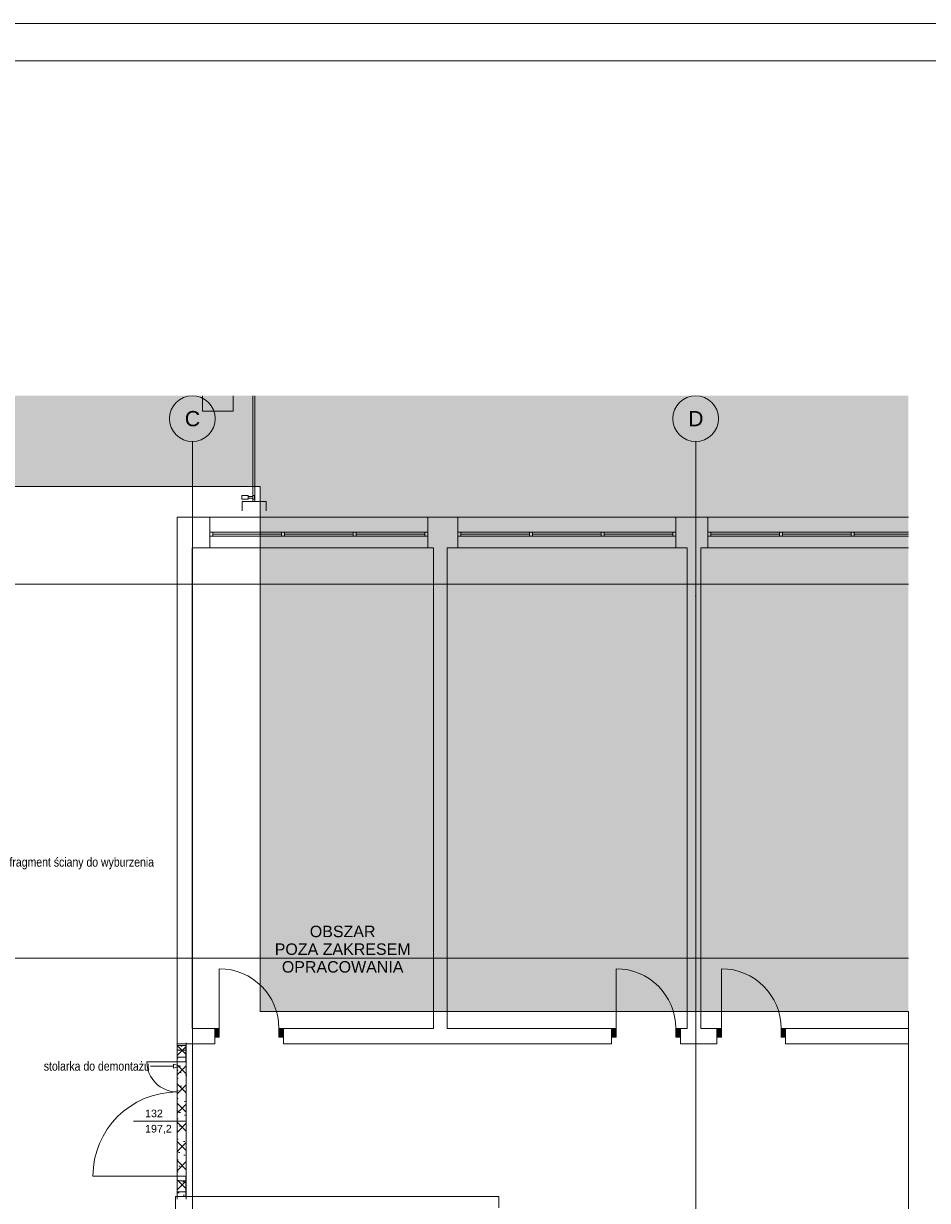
# Paper-space layout 'A-23 ROZBIÓRKI - PIĘTRO 5' of a CAD drawing. Header units: millimetres. Extents: x 0 to 540, y 0 to 297.
# Tile 4 of 7: x 184 to 302, y 143 to 297. Entities that reach past the tile are written whole.
import ezdxf
from ezdxf.xclip import XClip

# ---------------------------------------------------------------- set-up
doc = ezdxf.new("R2010")
doc.units = ezdxf.units.MM
doc.header["$MEASUREMENT"] = 0
doc.header["$XCLIPFRAME"] = 0
for name, pattern in [('ACAD_ISO03W100', [300, 120, -180]), ('DASHDOTX2', [1000, 500, -250, 0, -250]), ('Przer. długie kreski', [2.5, 1.5, -1]), ('PRZERYWANA_DU_A', [550, 350.0000000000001, -199.9999999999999])]:
    doc.linetypes.add(name, pattern=pattern)
for name, color, linetype, lineweight in [('0_Nr_pióra__2', 8, 'Continuous', 13), ('A_podkład_Nr_pióra__2', 8, 'Continuous', 13), ('A_ściany_Nr_pióra__1', 7, 'Continuous', 20), ('Drzwi Archicad_Nr_pióra__1', 7, 'Continuous', 20), ('Znaczniki drzwi Archicada_Nr_pióra__3', 252, 'Continuous', 13)]:
    doc.layers.add(name, color=color, linetype=linetype, lineweight=lineweight)
for name, color, linetype, lineweight, true_color in [('A_Arkusz_Nr_pióra__255', 7, 'Continuous', 15, 0x242424), ('A_opis_Nr_pióra__255', 7, 'Continuous', 15, 0x242424), ('A_opis_Nr_pióra__7', 7, 'Continuous', 18, 0x171717), ('A_opis_Nr_pióra__8', 7, 'Continuous', 13, 0x4c4c4c), ('A_osie_Nr_pióra__16', 7, 'Continuous', 5, 0x0f0f0f), ('A_osie_Nr_pióra__76', 7, 'Continuous', 5, 0x2d2d2d), ('A_rozbiórki_Nr_pióra__10', 7, 'Continuous', 13, 0x4b4b4b), ('A_ściany_Nr_pióra__10', 7, 'Continuous', 13, 0x4b4b4b), ('A_ściany_Nr_pióra__19', 7, 'Continuous', 5, 0x191919), ('Okna Archicada_Nr_pióra__19', 7, 'Continuous', 5, 0x191919)]:
    doc.layers.add(name, color=color, linetype=linetype, lineweight=lineweight, true_color=true_color)
for name, color, linetype in [('A_podrys', 7, 'Continuous'), ('A_rozbiórki', 7, 'Continuous'), ('Drzwi Archicad', 7, 'Continuous')]:
    doc.layers.add(name, color=color, linetype=linetype)
doc.styles.add('STYL_AUTOMATYCZNY_1', font='arial.ttf')
doc.styles.add('STYL_AUTOMATYCZNY_2', font='ARIALN.TTF')

# ---------------------------------------------------------------- blocks, each defined once
blk = doc.blocks.new('Rysunek_1_1', base_point=(-1569.216306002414, -306.5753080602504))
at = {"linetype": 'Continuous', "lineweight": 0, "true_color": 0x484848}
blk.add_hatch(color=251, dxfattribs=at).paths.add_polyline_path([(49.5250547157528, 72.49952504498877), (57.90981845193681, 72.49952504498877), (57.90981845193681, 236.3095252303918), (214.9750318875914, 236.3095252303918), (214.9750318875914, 167.4995298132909), (299.9750288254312, 167.4995298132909), (299.9750288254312, 248.2085788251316), (49.5250547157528, 248.2085788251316)])
at = {"layer": 'A_rozbiórki', "linetype": 'Continuous', "lineweight": 0, "true_color": 0x4b4b4b}
h = blk.add_hatch(dxfattribs=at)
h.set_pattern_fill('facing_tile_0001', color=251, style=0, pattern_type=2)
h.set_pattern_definition([(45, (-1569.216306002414, -306.5753080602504), (-1.257235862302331, 1.257235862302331), []), (135, (-1569.216306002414, -306.5753080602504), (1.257235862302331, 1.257235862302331), []), (90, (-1570.473541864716, -305.3180721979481), (-1.600200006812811, 0), [0, -1.066800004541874, 0, -1.600200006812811]), (155, (-1569.216306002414, -304.0608363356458), (0.6762737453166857, 1.450273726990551), [0, -0.7823200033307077, 0, -1.351280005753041])])
h.paths.add_polyline_path([(205.2698029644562, 163.2495260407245), (204.0808029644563, 163.2495260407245), (204.0808029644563, 143.2495260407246), (205.2698029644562, 143.2495260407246)])
at = {"layer": 'Drzwi Archicad', "linetype": 'Continuous', "lineweight": 0, "true_color": 0xfdfdfd}
for points in [[(209.0122862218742, 165.2795260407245), (209.0122862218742, 164.1295260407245), (209.6122862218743, 164.1295260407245), (209.6122862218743, 165.2795260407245)], [(218.038826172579, 164.1295260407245), (218.038826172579, 165.2795260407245), (217.4388261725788, 165.2795260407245), (217.4388261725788, 164.1295260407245)], [(261.05426301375, 165.2795260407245), (261.05426301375, 164.1295260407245), (261.6542630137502, 164.1295260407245), (261.6542630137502, 165.2795260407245)], [(270.0808029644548, 164.1295260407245), (270.0808029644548, 165.2795260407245), (269.4808029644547, 165.2795260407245), (269.4808029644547, 164.1295260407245)], [(274.8542630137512, 165.2795260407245), (274.8542630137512, 164.1295260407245), (275.4542630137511, 164.1295260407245), (275.4542630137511, 165.2795260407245)], [(283.8808029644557, 164.1295260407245), (283.8808029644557, 165.2795260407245), (283.2808029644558, 165.2795260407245), (283.2808029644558, 164.1295260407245)]]:
    blk.add_hatch(color=7, dxfattribs=at).paths.add_polyline_path(points)
at = {"layer": '0_Nr_pióra__2', "color": 8, "linetype": 'PRZERYWANA_DU_A', "lineweight": 13, "flags": 128}
for points in [[(299.9750279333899, 167.4995260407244), (214.97502793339, 167.4995260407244), (214.97502793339, 236.3095260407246), (57.90981773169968, 236.3095260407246), (57.90981773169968, 72.49952604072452)], [(299.9750279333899, 72.49952604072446), (299.9750279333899, 167.4995260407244)]]:
    blk.add_lwpolyline(points, dxfattribs=at)
at = {"layer": 'A_opis_Nr_pióra__255', "color": 250, "linetype": 'Continuous', "lineweight": 15, "true_color": 0x242424}
for p, q in [((203.608429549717, 160.0810586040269), (203.608429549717, 160.5810568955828)), ((204.5414442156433, 160.3310577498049), (203.608429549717, 160.5810568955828)), ((202.8439109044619, 160.3310577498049), (200.6032933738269, 160.3310577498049)), ((203.608429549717, 160.3310577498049), (202.8439109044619, 160.3310577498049)), ((204.5414442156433, 160.3310577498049), (203.608429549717, 160.0810586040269))]:
    blk.add_line(p, q, dxfattribs=at)
at = {"layer": 'A_osie_Nr_pióra__16', "color": 250, "linetype": 'DASHDOTX2', "lineweight": 5, "true_color": 0x0f0f0f}
for p, q in [((206.0808029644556, 221.9575024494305), (206.0808042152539, 242.2085844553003)), ((272.0808029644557, 221.9575024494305), (272.0808026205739, 242.2085844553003)), ((299.9750270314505, 223.4995274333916), (75.77613549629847, 223.4995274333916)), ((206.0808042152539, 221.957503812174), (206.0808042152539, 72.49952566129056)), ((272.0808026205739, 221.957503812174), (272.0808026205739, 72.49952566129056)), ((299.9750250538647, 174.49952930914), (75.7761341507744, 174.49952930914))]:
    blk.add_line(p, q, dxfattribs=at)
for p in [(206.0808029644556, 221.9575024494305), (206.0808029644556, 221.9575024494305), (272.0808029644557, 221.9575024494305), (272.0808029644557, 221.9575024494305)]:
    blk.add_point(p, dxfattribs=at)
at = {"layer": 'A_osie_Nr_pióra__76', "color": 250, "linetype": 'Continuous', "lineweight": 5, "true_color": 0x2d2d2d}
for centre in [(206.0808029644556, 245.2085829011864), (272.0808029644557, 245.2085829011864)]:
    blk.add_circle(centre, 3, dxfattribs=at)
at = {"layer": 'A_podkład_Nr_pióra__2', "color": 8, "linetype": 'Continuous', "lineweight": 13}
for p, q in [((207.4203044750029, 248.2085826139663), (207.4203044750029, 246.1779683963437)), ((211.4203057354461, 246.1779683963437), (211.4203057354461, 248.2085826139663)), ((214.0157654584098, 248.2085826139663), (214.0157654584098, 234.3279685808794)), ((214.270306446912, 234.3279685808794), (214.270306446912, 248.2085826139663)), ((207.4203044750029, 246.1779683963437), (211.4203057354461, 246.1779683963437)), ((212.5763857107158, 234.6364070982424), (212.5763857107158, 235.1504712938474)), ((212.5763857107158, 235.1504712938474), (213.3988884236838, 235.1504712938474)), ((213.3988884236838, 234.6364070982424), (212.5763857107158, 234.6364070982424)), ((213.3988884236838, 235.1504712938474), (213.3988884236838, 234.6364070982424)), ((213.3988884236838, 234.9962501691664), (214.0157654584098, 234.9962501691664)), ((214.0157654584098, 234.7906244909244), (213.3988884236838, 234.7906244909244)), ((214.2213911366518, 235.1504712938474), (214.0157654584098, 235.1504712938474)), ((214.0157654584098, 234.6364070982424), (214.2213911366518, 234.6364070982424)), ((214.2213911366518, 234.6364070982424), (214.2213911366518, 235.1504712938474)), ((212.6203038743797, 233.1279667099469), (212.6203038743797, 234.3279685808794)), ((215.7703050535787, 234.3279685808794), (212.6203038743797, 234.3279685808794)), ((215.7703050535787, 234.3279685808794), (215.7703050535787, 233.1279667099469))]:
    blk.add_line(p, q, dxfattribs=at)
at = {"layer": 'A_rozbiórki_Nr_pióra__10', "color": 251, "linetype": 'ACAD_ISO03W100', "lineweight": 13, "true_color": 0x4b4b4b, "flags": 128}
blk.add_lwpolyline([(205.2698029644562, 163.2495260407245), (204.0808029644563, 163.2495260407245), (204.0808029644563, 143.2495260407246), (205.2698029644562, 143.2495260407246)], close=True, dxfattribs=at)
at = {"layer": 'A_ściany_Nr_pióra__1', "color": 7, "linetype": 'Continuous', "lineweight": 20}
for p, q in [((208.3808015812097, 232.3095244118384), (208.3808015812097, 228.2595255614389)), ((236.9808038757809, 232.3095244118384), (236.9808038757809, 228.2595255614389)), ((240.8808024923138, 232.3095244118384), (240.8808024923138, 228.2595255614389)), ((269.480804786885, 232.3095244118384), (269.480804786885, 228.2595255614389)), ((273.680803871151, 232.3095244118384), (273.680803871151, 228.2595255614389)), ((209.0122856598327, 165.2795278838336), (208.5422851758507, 165.2795278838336)), ((209.0122856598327, 165.2795278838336), (209.0122856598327, 164.1295273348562)), ((218.0388267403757, 165.2795278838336), (218.5088272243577, 165.2795278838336)), ((218.0388267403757, 165.2795278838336), (218.0388267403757, 164.1295273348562)), ((261.0542646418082, 165.2795278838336), (260.5842641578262, 165.2795278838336)), ((261.0542646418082, 165.2795278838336), (261.0542646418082, 164.1295273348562)), ((270.0808019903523, 165.2795278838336), (270.5508024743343, 165.2795278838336)), ((270.0808019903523, 165.2795278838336), (270.0808019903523, 164.1295273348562)), ((274.8542637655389, 165.2795278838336), (274.384263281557, 165.2795278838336)), ((274.8542637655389, 165.2795278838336), (274.8542637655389, 164.1295273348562)), ((283.880801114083, 165.2795278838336), (284.3508015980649, 165.2795278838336)), ((283.880801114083, 165.2795278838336), (283.880801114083, 164.1295273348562)), ((209.0122856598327, 164.1295273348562), (209.0122856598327, 163.2495257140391)), ((218.0388267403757, 164.1295273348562), (218.0388267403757, 163.2495257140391)), ((261.0542646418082, 164.1295273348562), (261.0542646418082, 163.2495257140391)), ((270.0808019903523, 164.1295273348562), (270.0808019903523, 163.2495257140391)), ((274.8542637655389, 164.1295273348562), (274.8542637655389, 163.2495257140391)), ((283.880801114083, 164.1295273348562), (283.880801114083, 163.2495257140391)), ((204.0808035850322, 163.029524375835), (204.0808035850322, 163.3995259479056)), ((204.0808035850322, 163.029524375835), (205.2308041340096, 163.029524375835)), ((205.2308041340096, 163.029524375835), (205.2698035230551, 163.029524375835)), ((205.2698035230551, 163.029524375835), (205.2698035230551, 163.3995259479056)), ((209.0122856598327, 163.2495257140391), (208.642287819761, 163.2495257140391)), ((218.0388267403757, 163.2495257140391), (218.4088245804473, 163.2495257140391)), ((261.0542646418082, 163.2495257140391), (260.6842630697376, 163.2495257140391)), ((270.0808019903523, 163.2495257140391), (270.4508035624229, 163.2495257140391)), ((274.8542637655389, 163.2495257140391), (274.4842621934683, 163.2495257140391)), ((283.880801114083, 163.2495257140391), (284.2508026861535, 163.2495257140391)), ((204.0808035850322, 143.2495268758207), (204.0808035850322, 142.8795253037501)), ((204.0808035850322, 143.2495268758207), (205.2308041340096, 143.2495268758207)), ((205.2308041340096, 143.2495268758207), (205.2698035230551, 143.2495268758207)), ((205.2698035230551, 143.2495268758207), (205.2698035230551, 142.8795253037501))]:
    blk.add_line(p, q, dxfattribs=at)
at = {"layer": 'A_ściany_Nr_pióra__1', "color": 7, "linetype": 'Continuous', "lineweight": 20, "flags": 128}
for points in [[(204.0808029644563, 232.3095260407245), (204.0808029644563, 163.2495260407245)], [(208.3808029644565, 232.3095260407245), (204.0808029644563, 232.3095260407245)], [(240.880802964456, 232.3095260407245), (236.9808029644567, 232.3095260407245)], [(273.6808029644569, 232.3095260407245), (269.4808029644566, 232.3095260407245)], [(206.0758029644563, 165.2795260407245), (206.0758029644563, 228.2595260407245)], [(206.0758029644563, 228.2595260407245), (208.3808029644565, 228.2595260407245)], [(236.9808029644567, 228.2595260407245), (237.6808029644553, 228.2595260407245)], [(237.6808029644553, 228.2595260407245), (237.6808029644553, 165.2795260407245)], [(239.4808029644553, 228.2595260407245), (240.880802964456, 228.2595260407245)], [(239.4808029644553, 165.2795260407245), (239.4808029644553, 228.2595260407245)], [(269.4808029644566, 228.2595260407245), (270.9669982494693, 228.2595260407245)], [(270.9669982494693, 228.2595260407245), (270.9669982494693, 165.2795260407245)], [(272.7669982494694, 228.2595260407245), (273.6808029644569, 228.2595260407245)], [(272.7669982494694, 165.2795260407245), (272.7669982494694, 228.2595260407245)], [(209.0122864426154, 165.2795260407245), (206.0758029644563, 165.2795260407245)], [(237.6808029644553, 165.2795260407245), (218.0388262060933, 165.2795260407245)], [(261.0542633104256, 165.2795260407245), (239.4808029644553, 165.2795260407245)], [(270.9669982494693, 165.2795260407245), (270.0808030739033, 165.2795260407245)], [(274.8542625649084, 165.2795260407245), (272.7669982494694, 165.2795260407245)], [(299.9750279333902, 165.2795260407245), (283.8808023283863, 165.2795260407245)], [(204.0808029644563, 163.2495260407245), (209.0122857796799, 163.2495260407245)], [(218.0388267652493, 163.2495260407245), (261.0542631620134, 163.2495260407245)], [(270.0808026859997, 163.2495260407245), (274.8542635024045, 163.2495260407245)], [(283.880803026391, 163.2495260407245), (299.9750279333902, 163.2495260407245)], [(204.0808029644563, 143.2495260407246), (203.8708029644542, 143.2495260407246)], [(203.8708029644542, 143.2495260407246), (203.8708029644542, 136.6495260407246)], [(207.9908029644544, 143.2495260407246), (205.2698029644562, 143.2495260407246)], [(215.8058029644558, 143.2495260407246), (207.9908029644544, 143.2495260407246)], [(246.26502793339, 143.2495260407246), (215.8058029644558, 143.2495260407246)], [(246.26502793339, 141.7495260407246), (246.26502793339, 143.2495260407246)]]:
    blk.add_lwpolyline(points, dxfattribs=at)
at = {"layer": 'A_ściany_Nr_pióra__10', "color": 251, "linetype": 'Przer. długie kreski', "lineweight": 13, "true_color": 0x4b4b4b}
for p, q in [((204.0808035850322, 143.2495268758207), (204.0808035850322, 163.029524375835)), ((205.2698035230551, 143.2495268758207), (205.2698035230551, 163.029524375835))]:
    blk.add_line(p, q, dxfattribs=at)
at = {"layer": 'A_ściany_Nr_pióra__19', "color": 250, "linetype": 'Continuous', "lineweight": 5, "true_color": 0x191919}
for p, q in [((236.9808038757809, 232.3095244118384), (208.3808015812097, 232.3095244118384)), ((269.480804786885, 232.3095244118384), (240.8808024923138, 232.3095244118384)), ((299.9750274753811, 232.3095261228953), (273.6808037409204, 232.3095261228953)), ((208.3808015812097, 228.2595255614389), (236.9808038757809, 228.2595255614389)), ((240.8808024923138, 228.2595255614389), (269.480804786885, 228.2595255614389)), ((273.6808037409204, 228.2595277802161), (299.9750274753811, 228.2595277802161))]:
    blk.add_line(p, q, dxfattribs=at)
at = {"layer": 'Drzwi Archicad_Nr_pióra__1', "color": 7, "linetype": 'Continuous', "lineweight": 20}
for p, q in [((209.612286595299, 165.2795278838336), (209.612286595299, 173.1060670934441)), ((261.6542618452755, 165.2795278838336), (261.6542618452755, 173.1060670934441)), ((275.4542647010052, 165.2795278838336), (275.4542647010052, 173.1060670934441)), ((209.0122856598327, 165.2795278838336), (208.5422851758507, 165.2795278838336)), ((209.0122856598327, 165.2795278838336), (208.5422851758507, 165.2795278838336)), ((209.0122856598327, 165.2795278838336), (209.612286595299, 165.2795278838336)), ((209.0122856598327, 164.1295273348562), (209.0122856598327, 165.2795278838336)), ((209.0122856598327, 165.2795278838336), (209.0122856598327, 164.1295273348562)), ((209.0122856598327, 165.2795278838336), (209.0122856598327, 164.1295273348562)), ((209.612286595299, 165.2795278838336), (209.612286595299, 164.1295273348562)), ((217.4388258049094, 164.1295273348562), (217.4388258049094, 165.2795278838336)), ((217.4388258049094, 165.2795278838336), (218.0388267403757, 165.2795278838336)), ((218.0388267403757, 165.2795278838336), (218.0388267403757, 164.1295273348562)), ((218.0388267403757, 165.2795278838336), (218.0388267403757, 164.1295273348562)), ((218.0388267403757, 165.2795278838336), (218.0388267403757, 164.1295273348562)), ((218.0388267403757, 165.2795278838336), (218.5088272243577, 165.2795278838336)), ((218.0388267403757, 165.2795278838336), (218.5088272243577, 165.2795278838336)), ((261.0542646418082, 165.2795278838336), (260.5842641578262, 165.2795278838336)), ((261.0542646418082, 165.2795278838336), (260.5842641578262, 165.2795278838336)), ((261.0542646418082, 165.2795278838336), (261.6542618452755, 165.2795278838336)), ((261.0542646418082, 164.1295273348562), (261.0542646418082, 165.2795278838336)), ((261.0542646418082, 165.2795278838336), (261.0542646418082, 164.1295273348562)), ((261.0542646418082, 165.2795278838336), (261.0542646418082, 164.1295273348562)), ((261.6542618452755, 165.2795278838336), (261.6542618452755, 164.1295273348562)), ((269.480804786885, 164.1295273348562), (269.480804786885, 165.2795278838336)), ((269.480804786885, 165.2795278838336), (270.0808019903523, 165.2795278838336)), ((270.0808019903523, 165.2795278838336), (270.0808019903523, 164.1295273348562)), ((270.0808019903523, 165.2795278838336), (270.0808019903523, 164.1295273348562)), ((270.0808019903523, 165.2795278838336), (270.0808019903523, 164.1295273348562)), ((270.0808019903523, 165.2795278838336), (270.5508024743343, 165.2795278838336)), ((270.0808019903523, 165.2795278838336), (270.5508024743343, 165.2795278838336)), ((274.8542637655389, 165.2795278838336), (274.384263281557, 165.2795278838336)), ((274.8542637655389, 165.2795278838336), (274.384263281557, 165.2795278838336)), ((274.8542637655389, 165.2795278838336), (275.4542647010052, 165.2795278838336)), ((274.8542637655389, 164.1295273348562), (274.8542637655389, 165.2795278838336)), ((274.8542637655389, 165.2795278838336), (274.8542637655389, 164.1295273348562)), ((274.8542637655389, 165.2795278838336), (274.8542637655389, 164.1295273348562)), ((275.4542647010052, 165.2795278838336), (275.4542647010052, 164.1295273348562)), ((283.2808039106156, 164.1295273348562), (283.2808039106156, 165.2795278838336)), ((283.2808039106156, 165.2795278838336), (283.880801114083, 165.2795278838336)), ((283.880801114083, 165.2795278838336), (283.880801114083, 164.1295273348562)), ((283.880801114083, 165.2795278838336), (283.880801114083, 164.1295273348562)), ((283.880801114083, 165.2795278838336), (283.880801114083, 164.1295273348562)), ((283.880801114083, 165.2795278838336), (284.3508015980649, 165.2795278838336)), ((283.880801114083, 165.2795278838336), (284.3508015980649, 165.2795278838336)), ((209.612286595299, 164.1295273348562), (209.0122856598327, 164.1295273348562)), ((209.0122856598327, 164.1295273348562), (209.0122856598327, 163.2495257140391)), ((209.0122856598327, 164.1295273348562), (209.0122856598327, 163.2495257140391)), ((218.0388267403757, 164.1295273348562), (217.4388258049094, 164.1295273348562)), ((218.0388267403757, 164.1295273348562), (218.0388267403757, 163.2495257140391)), ((218.0388267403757, 164.1295273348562), (218.0388267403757, 163.2495257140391)), ((261.6542618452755, 164.1295273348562), (261.0542646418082, 164.1295273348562)), ((261.0542646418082, 164.1295273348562), (261.0542646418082, 163.2495257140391)), ((261.0542646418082, 164.1295273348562), (261.0542646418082, 163.2495257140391)), ((270.0808019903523, 164.1295273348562), (269.480804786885, 164.1295273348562)), ((270.0808019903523, 164.1295273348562), (270.0808019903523, 163.2495257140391)), ((270.0808019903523, 164.1295273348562), (270.0808019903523, 163.2495257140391)), ((275.4542647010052, 164.1295273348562), (274.8542637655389, 164.1295273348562)), ((274.8542637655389, 164.1295273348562), (274.8542637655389, 163.2495257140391)), ((274.8542637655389, 164.1295273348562), (274.8542637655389, 163.2495257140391)), ((283.880801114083, 164.1295273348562), (283.2808039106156, 164.1295273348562)), ((283.880801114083, 164.1295273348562), (283.880801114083, 163.2495257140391)), ((283.880801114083, 164.1295273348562), (283.880801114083, 163.2495257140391)), ((204.0808035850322, 163.029524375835), (204.0808035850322, 163.3995259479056)), ((204.0808035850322, 163.029524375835), (204.0808035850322, 163.3995259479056)), ((204.0808035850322, 162.4295271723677), (204.0808035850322, 163.029524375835)), ((204.0808035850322, 163.029524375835), (205.2308041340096, 163.029524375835)), ((204.0808035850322, 163.029524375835), (205.2308041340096, 163.029524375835)), ((204.0808035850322, 163.029524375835), (205.2308041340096, 163.029524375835)), ((205.2308041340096, 162.4295271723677), (204.0808035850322, 162.4295271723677)), ((204.0808035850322, 161.5076786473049), (204.0808035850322, 162.4295271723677)), ((204.0808035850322, 162.4295271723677), (205.2308041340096, 162.4295271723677)), ((205.2308041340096, 163.029524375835), (205.2308041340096, 162.4295271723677)), ((205.2308041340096, 163.029524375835), (205.2698035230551, 163.029524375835)), ((205.2308041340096, 163.029524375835), (205.2698035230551, 163.029524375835)), ((205.2308041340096, 162.4295271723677), (205.2308041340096, 161.5076786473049)), ((205.2698035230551, 163.029524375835), (205.2698035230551, 163.3995259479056)), ((205.2698035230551, 163.029524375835), (205.2698035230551, 163.3995259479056)), ((209.0122856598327, 163.2495257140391), (208.642287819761, 163.2495257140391)), ((209.0122856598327, 163.2495257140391), (208.642287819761, 163.2495257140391)), ((218.0388267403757, 163.2495257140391), (218.4088245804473, 163.2495257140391)), ((218.0388267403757, 163.2495257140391), (218.4088245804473, 163.2495257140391)), ((261.0542646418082, 163.2495257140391), (260.6842630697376, 163.2495257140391)), ((261.0542646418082, 163.2495257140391), (260.6842630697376, 163.2495257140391)), ((270.0808019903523, 163.2495257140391), (270.4508035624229, 163.2495257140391)), ((270.0808019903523, 163.2495257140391), (270.4508035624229, 163.2495257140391)), ((274.8542637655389, 163.2495257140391), (274.4842621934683, 163.2495257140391)), ((274.8542637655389, 163.2495257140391), (274.4842621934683, 163.2495257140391)), ((283.880801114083, 163.2495257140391), (284.2508026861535, 163.2495257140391)), ((283.880801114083, 163.2495257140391), (284.2508026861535, 163.2495257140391)), ((204.0808035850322, 160.9076777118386), (200.1208018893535, 160.9076777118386)), ((204.0808035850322, 160.9076777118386), (204.0808035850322, 161.5076786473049)), ((204.0808035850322, 161.5076786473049), (205.2308041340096, 161.5076786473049)), ((205.2308041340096, 161.5076786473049), (204.0808035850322, 161.5076786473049)), ((205.2308041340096, 160.9076777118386), (204.0808035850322, 160.9076777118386)), ((205.2308041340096, 161.5076786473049), (205.2308041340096, 160.9076777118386)), ((204.0808035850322, 145.9076767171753), (193.0408042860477, 145.9076767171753)), ((204.0808035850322, 145.3076757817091), (204.0808035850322, 145.9076767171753)), ((204.0808035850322, 145.9076767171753), (205.2308041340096, 145.9076767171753)), ((205.2308041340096, 145.3076757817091), (204.0808035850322, 145.3076757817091)), ((204.0808035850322, 143.8495278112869), (204.0808035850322, 145.3076757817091)), ((204.0808035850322, 145.3076757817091), (205.2308041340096, 145.3076757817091)), ((205.2308041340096, 145.9076767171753), (205.2308041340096, 145.3076757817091)), ((205.2308041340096, 145.3076757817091), (205.2308041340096, 143.8495278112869)), ((204.0808035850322, 143.2495268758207), (204.0808035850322, 143.8495278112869)), ((204.0808035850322, 143.8495278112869), (205.2308041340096, 143.8495278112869)), ((205.2308041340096, 143.8495278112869), (204.0808035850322, 143.8495278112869)), ((205.2308041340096, 143.8495278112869), (205.2308041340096, 143.2495268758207)), ((205.2308041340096, 143.2495268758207), (204.0808035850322, 143.2495268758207)), ((204.0808035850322, 143.2495268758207), (205.2308041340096, 143.2495268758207)), ((204.0808035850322, 143.2495268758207), (205.2308041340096, 143.2495268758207)), ((204.0808035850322, 143.2495268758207), (204.0808035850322, 142.8795253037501)), ((204.0808035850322, 143.2495268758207), (204.0808035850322, 142.8795253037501)), ((205.2308041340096, 143.2495268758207), (205.2698035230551, 143.2495268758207)), ((205.2308041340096, 143.2495268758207), (205.2698035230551, 143.2495268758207)), ((205.2698035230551, 143.2495268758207), (205.2698035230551, 142.8795253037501)), ((205.2698035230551, 143.2495268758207), (205.2698035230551, 142.8795253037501))]:
    blk.add_line(p, q, dxfattribs=at)
for centre, radius, start, end in [((209.6122862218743, 165.2795260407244), 7.826539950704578, 0, 90), ((261.6542630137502, 165.2795260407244), 7.826539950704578, 0, 90), ((275.4542630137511, 165.2795260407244), 7.826539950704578, 0, 90), ((204.0808029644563, 160.9076769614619), 3.959999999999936, 180, 270), ((204.0808029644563, 145.907676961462), 11.04000000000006, 90, 180)]:
    blk.add_arc(centre, radius, start, end, dxfattribs=at)
at = {"layer": 'Okna Archicada_Nr_pióra__19', "color": 250, "linetype": 'Continuous', "lineweight": 5, "true_color": 0x191919}
for p, q in [((236.9808038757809, 230.3095275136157), (208.3808015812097, 230.3095275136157)), ((208.3808015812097, 230.3095275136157), (208.3808015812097, 229.8095254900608)), ((208.7808046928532, 230.3095275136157), (208.7808046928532, 229.8095254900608)), ((208.7808046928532, 230.0595246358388), (217.7808037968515, 230.0595246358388)), ((217.7808037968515, 230.3095275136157), (217.7808037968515, 229.8095254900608)), ((218.1808031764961, 230.3095275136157), (218.1808031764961, 229.8095254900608)), ((218.1808031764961, 230.0595246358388), (227.1808022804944, 230.0595246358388)), ((227.1808022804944, 230.3095275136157), (227.1808022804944, 229.8095254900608)), ((227.580801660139, 230.3095275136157), (227.580801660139, 229.8095254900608)), ((227.580801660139, 230.0595246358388), (236.5808044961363, 230.0595246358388)), ((236.5808044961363, 230.3095275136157), (236.5808044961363, 229.8095254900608)), ((236.9808038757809, 229.8095254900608), (236.9808038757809, 230.3095275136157)), ((269.480804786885, 230.3095275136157), (240.8808024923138, 230.3095275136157)), ((240.8808024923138, 230.3095275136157), (240.8808024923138, 229.8095254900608)), ((241.2808018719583, 230.3095275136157), (241.2808018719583, 229.8095254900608)), ((241.2808018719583, 230.0595246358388), (250.2808047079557, 230.0595246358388)), ((250.2808047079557, 230.3095275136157), (250.2808047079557, 229.8095254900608)), ((250.6808040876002, 230.3095275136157), (250.6808040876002, 229.8095254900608)), ((250.6808040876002, 230.0595246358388), (259.6808031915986, 230.0595246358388)), ((259.6808031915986, 230.3095275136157), (259.6808031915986, 229.8095254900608)), ((260.0808025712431, 230.3095275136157), (260.0808025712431, 229.8095254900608)), ((260.0808025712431, 230.0595246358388), (269.0808016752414, 230.0595246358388)), ((269.0808016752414, 230.3095275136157), (269.0808016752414, 229.8095254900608)), ((269.480804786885, 229.8095254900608), (269.480804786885, 230.3095275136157)), ((299.9750274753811, 230.3095261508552), (273.6808037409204, 230.3095261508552)), ((273.6808037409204, 230.3095261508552), (273.680803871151, 229.8095254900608)), ((274.0808032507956, 230.3095275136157), (274.0808032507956, 229.8095254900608)), ((274.0808032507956, 230.0595246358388), (283.0808023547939, 230.0595246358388)), ((283.0808023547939, 230.3095275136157), (283.0808023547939, 229.8095254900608)), ((283.4808017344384, 230.3095275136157), (283.4808017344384, 229.8095254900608)), ((283.4808017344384, 230.0595246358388), (292.4808045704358, 230.0595246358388)), ((292.4808045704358, 230.3095275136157), (292.4808045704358, 229.8095254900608)), ((292.8808039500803, 230.3095275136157), (292.8808039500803, 229.8095254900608)), ((292.8808035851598, 230.0595273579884), (299.975026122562, 230.0595273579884)), ((208.3808015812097, 229.8095254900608), (236.9808038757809, 229.8095254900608)), ((240.8808024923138, 229.8095254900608), (269.480804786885, 229.8095254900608)), ((273.6808037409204, 229.8095270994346), (299.9750274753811, 229.8095270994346))]:
    blk.add_line(p, q, dxfattribs=at)
at = {"layer": 'Znaczniki drzwi Archicada_Nr_pióra__3', "color": 252, "linetype": 'Continuous', "lineweight": 13}
blk.add_line((198.3534466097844, 153.1395256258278), (205.2698035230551, 153.1395256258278), dxfattribs=at)
at = {"layer": 'A_opis_Nr_pióra__7', "color": 250, "linetype": 'Continuous', "lineweight": 18, "true_color": 0x171717, "insert": (225.7892958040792, 175.6584702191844), "char_height": 1.5, "attachment_point": 5, "line_spacing_factor": 0.9285777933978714, "style": 'STYL_AUTOMATYCZNY_1'}
blk.add_mtext('\\A1;{\\pqc;\\fArial|b0|i0|c238|p0;\\W1.000000;OBSZAR\\P\\pqc;\\fArial|b0|i0|c238|p0;\\W1.000000;POZA ZAKRESEM \\P\\pqc;\\fArial|b0|i0|c238|p0;\\W1.000000;OPRACOWANIA}', dxfattribs=at)
at = {"layer": 'A_opis_Nr_pióra__8', "color": 251, "linetype": 'Continuous', "lineweight": 13, "true_color": 0x4c4c4c, "char_height": 1.2, "attachment_point": 4, "style": 'STYL_AUTOMATYCZNY_2'}
for s, insert in [('\\A1;{\\pql;\\fArial Narrow|b0|i0|c238|p0;\\W1.000000;fragment ściany do wyburzenia}', (182.1063356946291, 186.9027486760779)), ('\\A1;{\\pql;\\fArial Narrow|b0|i0|c238|p0;\\W1.000000;stolarka do demontażu}', (186.5984920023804, 160.3274778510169))]:
    blk.add_mtext(s, dxfattribs=dict(at, insert=insert))
at = {"layer": 'A_osie_Nr_pióra__76', "color": 250, "linetype": 'Continuous', "lineweight": 5, "true_color": 0x2d2d2d, "char_height": 2, "attachment_point": 1, "style": 'STYL_AUTOMATYCZNY_1'}
for s, insert in [('\\A1;{\\pql;\\pt0;\\fArial|b0|i0|c238|p0;\\W1.000000;C}', (205.0903979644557, 246.2085829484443)), ('\\A1;{\\pql;\\pt0;\\fArial|b0|i0|c238|p0;\\W1.000000;D}', (271.0903979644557, 246.2085829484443))]:
    blk.add_mtext(s, dxfattribs=dict(at, insert=insert))
at = {"layer": 'Znaczniki drzwi Archicada_Nr_pióra__3', "color": 252, "linetype": 'Continuous', "lineweight": 13, "char_height": 1, "attachment_point": 7, "style": 'STYL_AUTOMATYCZNY_1'}
for s, insert in [('\\A1;{\\pql;\\pt1;\\fArial|b0|i0|c238|p0;\\W1.000000;132}', (199.8841475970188, 153.6221167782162)), ('\\A1;{\\pql;\\pt1;\\fArial|b0|i0|c238|p0;\\W1.000000;197,2}', (199.8841475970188, 151.44533105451))]:
    blk.add_mtext(s, dxfattribs=dict(at, insert=insert))

psp = doc.layouts.new('A-23 ROZBIÓRKI - PIĘTRO 5')

# ---------------------------------------------------------------- linework, layer by layer
at = {"layer": 'A_Arkusz_Nr_pióra__255', "color": 250, "linetype": 'Continuous', "lineweight": 15, "true_color": 0x242424}
psp.add_line((535.1000000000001, 292.1), (29.90003742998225, 292.1), dxfattribs=at)
at = {"layer": 'A_Arkusz_Nr_pióra__255', "color": 250, "linetype": 'Continuous', "lineweight": 15, "true_color": 0x242424, "flags": 128}
psp.add_lwpolyline([(-1.040834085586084e-14, 297), (540, 297), (540, 1.109329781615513e-14), (-1.040834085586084e-14, 1.109329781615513e-14)], close=True, dxfattribs=at)

# ---------------------------------------------------------------- block references
at = {"layer": 'A_podrys', "color": 37, "linetype": 'Continuous', "lineweight": 5, "true_color": 0x656532}
ref = psp.add_blockref('Rysunek_1_1', (-1569.216306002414, -306.5753080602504), dxfattribs=at)
XClip(ref).set_block_clipping_path([(49.52505668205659, 72.49952604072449), (299.97502793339, 248.2085829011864)])

doc.saveas('drawing.dxf')
